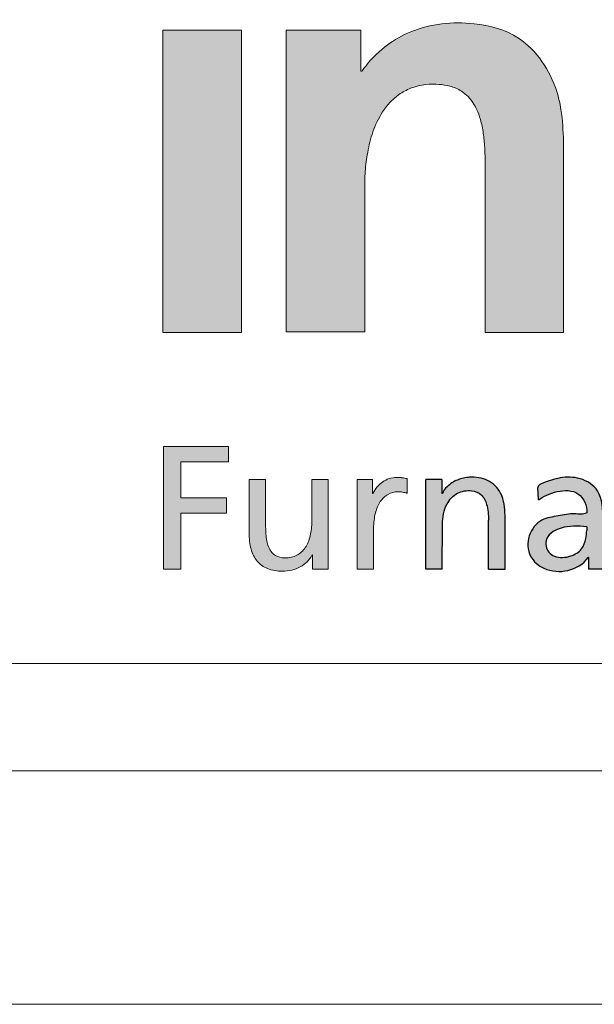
# Model space of a CAD drawing. Header units: millimetres. Extents: x 0 to 1005, y 0 to 424.
# Tile 3 of 14: x 403 to 416, y 0 to 22. Entities that reach past the tile are written whole.
import ezdxf

# ---------------------------------------------------------------- set-up
doc = ezdxf.new("R2010")
doc.units = ezdxf.units.MM
doc.header["$LTSCALE"] = 0.25
doc.layers.add('FORMAT', color=7, linetype='Continuous')

# ---------------------------------------------------------------- blocks, each defined once
blk = doc.blocks.new('cajetin')
at = {"color": 7, "linetype": 'Continuous', "lineweight": 18}
for p, q in [((853.5, 7.5), (7.5, 7.5)), ((861, 0), (0, 0))]:
    blk.add_line(p, q, dxfattribs=at)
blk = doc.blocks.new('LOGO_sombreado')
at = {"linetype": 'Continuous'}
h = blk.add_hatch(color=7, dxfattribs=at)
edge = h.paths.add_edge_path(flags=0)
edge.add_line((6.332, 7.108), (8.019, 7.108))
edge.add_line((8.019, 7.108), (8.019, 10.269))
edge.add_spline(control_points=[(8.019, 10.269), (8.019, 10.295), (8.02, 10.385), (8.031, 10.613), (8.076, 10.964), (8.182, 11.4), (8.354, 11.77), (8.558, 12.031), (8.76, 12.206), (9.011, 12.341), (9.31, 12.411), (9.596, 12.416), (9.859, 12.375), (10.128, 12.261), (10.314, 12.067), (10.432, 11.851), (10.51, 11.636), (10.565, 11.361), (10.591, 11.074), (10.599, 10.796), (10.599, 10.621), (10.599, 10.529)], knot_values=[0, 0, 0, 0, 0.014108, 0.050137, 0.12665, 0.210017, 0.297932, 0.350316, 0.392835, 0.445136, 0.506872, 0.560743, 0.603219, 0.653697, 0.720022, 0.747327, 0.789984, 0.846083, 0.902618, 0.949361, 1, 1, 1, 1], weights=[1, 1, 1, 1, 1, 1, 1, 1, 1, 1, 1, 1, 1, 1, 1, 1, 1, 1, 1, 1, 1, 1], degree=3, periodic=0)
edge.add_line((10.599, 10.529), (10.599, 7.09))
edge.add_line((10.599, 7.09), (12.28, 7.09))
edge.add_line((12.28, 7.09), (12.28, 11.178))
edge.add_spline(control_points=[(12.28, 11.178), (12.27, 11.411), (12.255, 11.775), (12.069, 12.584), (11.505, 13.452), (10.243, 13.792), (9.032, 13.667), (8.263, 13.102), (7.995, 12.74), (7.955, 12.686)], knot_values=[4, 4, 4, 4, 4.111727, 4.175295, 4.401008, 4.562165, 4.782362, 4.967907, 5, 5, 5, 5], weights=[1, 1, 1, 1, 1, 1, 1, 1, 1, 1], degree=3, periodic=0)
edge.add_line((7.955, 12.686), (7.933, 12.686))
edge.add_line((7.933, 12.686), (7.933, 13.567))
edge.add_line((7.933, 13.567), (6.332, 13.567))
edge.add_line((6.332, 13.567), (6.332, 7.108))
for points in [[(5.379, 13.567), (3.691, 13.567), (3.691, 7.09), (5.379, 7.09)], [(4.078, 4.32), (5.1, 4.32), (5.1, 4.651), (3.702, 4.651), (3.702, 2.023), (4.078, 2.023), (4.078, 3.22), (5.054, 3.22), (5.054, 3.551), (4.078, 3.551)], [(4.078, 4.32), (5.1, 4.32), (5.1, 4.651), (3.702, 4.651), (3.702, 2.023), (4.078, 2.023), (4.078, 3.22), (5.054, 3.22), (5.054, 3.551), (4.078, 3.551)]]:
    blk.add_hatch(color=7, dxfattribs=at).paths.add_polyline_path(points, flags=0)
h = blk.add_hatch(color=7, dxfattribs=at)
edge = h.paths.add_edge_path(flags=0)
edge.add_line((9.328, 2.026), (9.328, 3.946))
edge.add_line((9.328, 3.946), (9.67, 3.946))
edge.add_line((9.67, 3.946), (9.67, 3.641))
edge.add_line((9.67, 3.641), (9.678, 3.641))
edge.add_spline(control_points=[(9.678, 3.641), (9.704, 3.696), (9.793, 3.817), (10, 3.948), (10.305, 4.01), (10.669, 3.967), (10.997, 3.643), (11.021, 3.332), (11.026, 3.17)], knot_values=[0, 0, 0, 0, 0.090993, 0.223661, 0.358303, 0.55535, 0.750586, 1, 1, 1, 1], weights=[1, 1, 1, 1, 1, 1, 1, 1, 1], degree=3, periodic=0)
edge.add_line((11.026, 3.17), (11.026, 2.026))
edge.add_line((11.026, 2.026), (10.672, 2.026))
edge.add_line((10.672, 2.026), (10.672, 3.075))
edge.add_spline(control_points=[(10.672, 3.075), (10.669, 3.188), (10.66, 3.379), (10.536, 3.635), (10.28, 3.729), (9.984, 3.677), (9.726, 3.396), (9.691, 3.133), (9.683, 2.986)], knot_values=[0, 0, 0, 0, 0.181683, 0.307789, 0.426651, 0.591078, 0.760733, 1, 1, 1, 1], weights=[1, 1, 1, 1, 1, 1, 1, 1, 1], degree=3, periodic=0)
edge.add_line((9.683, 2.986), (9.681, 2.026))
edge.add_line((9.681, 2.026), (9.328, 2.026))
h = blk.add_hatch(color=7, dxfattribs=at)
edge = h.paths.add_edge_path(flags=0)
edge.add_spline(control_points=[(5.713, 2.196), (5.772, 2.125), (5.847, 2.071), (5.937, 2.034)], knot_values=[55, 55, 55, 55, 56, 56, 56, 56], weights=[1, 1, 1, 1], degree=3, periodic=0)
edge.add_spline(control_points=[(5.937, 2.034), (6.028, 1.997), (6.135, 1.977), (6.259, 1.977)], knot_values=[56, 56, 56, 56, 57, 57, 57, 57], weights=[1, 1, 1, 1], degree=3, periodic=0)
edge.add_arc((6.259, 2.796), 0.818, 269.9868, 283.8904)
edge.add_spline(control_points=[(6.456, 2.001), (6.519, 2.017), (6.58, 2.04), (6.635, 2.071)], knot_values=[0, 0, 0, 0, 1, 1, 1, 1], weights=[1, 1, 1, 1], degree=3, periodic=0)
edge.add_spline(control_points=[(6.635, 2.071), (6.69, 2.101), (6.741, 2.137), (6.784, 2.181)], knot_values=[1, 1, 1, 1, 2, 2, 2, 2], weights=[1, 1, 1, 1], degree=3, periodic=0)
edge.add_spline(control_points=[(6.784, 2.181), (6.827, 2.224), (6.863, 2.273), (6.889, 2.328)], knot_values=[2, 2, 2, 2, 3, 3, 3, 3], weights=[1, 1, 1, 1], degree=3, periodic=0)
edge.add_line((6.889, 2.328), (6.896, 2.328))
edge.add_line((6.896, 2.328), (6.896, 2.023))
edge.add_line((6.896, 2.023), (7.067, 2.023))
edge.add_line((7.067, 2.023), (7.238, 2.023))
edge.add_line((7.238, 2.023), (7.238, 2.263))
edge.add_line((7.238, 2.263), (7.238, 3.943))
edge.add_line((7.238, 3.943), (6.885, 3.943))
edge.add_line((6.885, 3.943), (6.885, 3.721))
edge.add_spline(control_points=[(6.885, 3.721), (6.885, 3.647), (6.885, 3.573), (6.885, 3.499), (6.885, 3.35), (6.885, 3.202), (6.885, 3.054), (6.885, 2.937), (6.873, 2.829), (6.85, 2.734)], knot_values=[30, 30, 30, 30, 31, 31, 31, 33, 33, 33, 34, 34, 34, 34], weights=[1, 1, 1, 1, 1, 1, 1, 1, 1, 1], degree=3, periodic=0)
edge.add_spline(control_points=[(6.85, 2.734), (6.827, 2.637), (6.792, 2.553), (6.696, 2.414), (6.636, 2.359), (6.562, 2.321)], knot_values=[34, 34, 34, 34, 35, 35, 36, 36, 36, 36], weights=[1, 1, 1, 1, 1, 1], degree=3, periodic=0)
edge.add_spline(control_points=[(6.562, 2.321), (6.489, 2.284), (6.402, 2.263), (6.301, 2.263)], knot_values=[36, 36, 36, 36, 37, 37, 37, 37], weights=[1, 1, 1, 1], degree=3, periodic=0)
edge.add_spline(control_points=[(6.301, 2.263), (6.224, 2.268), (6.16, 2.285), (6.107, 2.315)], knot_values=[37, 37, 37, 37, 38, 38, 38, 38], weights=[1, 1, 1, 1], degree=3, periodic=0)
edge.add_spline(control_points=[(6.107, 2.315), (6.054, 2.345), (6.013, 2.388), (5.982, 2.445)], knot_values=[38, 38, 38, 38, 39, 39, 39, 39], weights=[1, 1, 1, 1], degree=3, periodic=0)
edge.add_spline(control_points=[(5.982, 2.445), (5.95, 2.501), (5.928, 2.571), (5.914, 2.655)], knot_values=[39, 39, 39, 39, 40, 40, 40, 40], weights=[1, 1, 1, 1], degree=3, periodic=0)
edge.add_spline(control_points=[(5.914, 2.655), (5.9, 2.739), (5.894, 2.837), (5.894, 2.949), (5.894, 3.115), (5.894, 3.28), (5.894, 3.446), (5.894, 3.529), (5.894, 3.612), (5.894, 3.695), (5.894, 3.777), (5.894, 3.86), (5.894, 3.943)], knot_values=[40, 40, 40, 40, 41, 41, 41, 43, 43, 43, 44, 44, 44, 45, 45, 45, 45], weights=[1, 1, 1, 1, 1, 1, 1, 1, 1, 1, 1, 1, 1], degree=3, periodic=0)
edge.add_line((5.894, 3.943), (5.54, 3.943))
edge.add_spline(control_points=[(5.54, 3.943), (5.54, 3.848), (5.54, 3.753), (5.54, 3.658), (5.54, 3.563), (5.54, 3.468), (5.54, 3.372), (5.54, 3.182), (5.54, 2.992), (5.54, 2.802), (5.54, 2.673), (5.554, 2.557), (5.583, 2.455)], knot_values=[49, 49, 49, 49, 50, 50, 50, 51, 51, 51, 53, 53, 53, 54, 54, 54, 54], weights=[1, 1, 1, 1, 1, 1, 1, 1, 1, 1, 1, 1, 1], degree=3, periodic=0)
edge.add_spline(control_points=[(5.583, 2.455), (5.611, 2.354), (5.655, 2.267), (5.713, 2.196)], knot_values=[54, 54, 54, 54, 55, 55, 55, 55], weights=[1, 1, 1, 1], degree=3, periodic=0)
h = blk.add_hatch(color=7, dxfattribs=at)
edge = h.paths.add_edge_path(flags=0)
edge.add_line((8.928, 3.962), (8.875, 3.972))
edge.add_spline(control_points=[(8.875, 3.972), (8.858, 3.975), (8.841, 3.978), (8.823, 3.98)], knot_values=[22.132418, 22.132418, 22.132418, 22.132418, 23.132418, 23.132418, 23.132418, 23.132418], weights=[1, 1, 1, 1], degree=3, periodic=0)
edge.add_arc((8.709, 3.1), 0.888, 82.6219, 86.3614)
edge.add_spline(control_points=[(8.765, 3.986), (8.745, 3.987), (8.722, 3.988), (8.695, 3.988), (8.644, 3.988), (8.593, 3.979), (8.544, 3.963)], knot_values=[0.065266, 0.065266, 0.065266, 0.065266, 1.065266, 1.065266, 1.065266, 2.065266, 2.065266, 2.065266, 2.065266], weights=[1, 1, 1, 1, 1, 1, 1], degree=3, periodic=0)
edge.add_spline(control_points=[(8.544, 3.963), (8.495, 3.946), (8.448, 3.922), (8.404, 3.892)], knot_values=[2.065266, 2.065266, 2.065266, 2.065266, 3.065266, 3.065266, 3.065266, 3.065266], weights=[1, 1, 1, 1], degree=3, periodic=0)
edge.add_spline(control_points=[(8.404, 3.892), (8.36, 3.861), (8.319, 3.825), (8.283, 3.783)], knot_values=[3.065266, 3.065266, 3.065266, 3.065266, 4.065266, 4.065266, 4.065266, 4.065266], weights=[1, 1, 1, 1], degree=3, periodic=0)
edge.add_spline(control_points=[(8.283, 3.783), (8.248, 3.742), (8.218, 3.695), (8.194, 3.646)], knot_values=[4.065266, 4.065266, 4.065266, 4.065266, 5.065266, 5.065266, 5.065266, 5.065266], weights=[1, 1, 1, 1], degree=3, periodic=0)
edge.add_line((8.194, 3.646), (8.187, 3.646))
edge.add_line((8.187, 3.646), (8.187, 3.943))
edge.add_line((8.187, 3.943), (8.021, 3.943))
edge.add_line((8.021, 3.943), (7.856, 3.943))
edge.add_line((7.856, 3.943), (7.856, 3.703))
edge.add_line((7.856, 3.703), (7.856, 2.023))
edge.add_line((7.856, 2.023), (8.209, 2.023))
edge.add_spline(control_points=[(8.209, 2.023), (8.209, 2.314), (8.209, 2.605), (8.209, 2.896), (8.209, 3.017), (8.222, 3.126), (8.247, 3.222)], knot_values=[12.065266, 12.065266, 12.065266, 12.065266, 13.065266, 13.065266, 13.065266, 14.065266, 14.065266, 14.065266, 14.065266], weights=[1, 1, 1, 1, 1, 1, 1], degree=3, periodic=0)
edge.add_spline(control_points=[(8.247, 3.222), (8.271, 3.318), (8.307, 3.401), (8.352, 3.469)], knot_values=[14.065266, 14.065266, 14.065266, 14.065266, 15.065266, 15.065266, 15.065266, 15.065266], weights=[1, 1, 1, 1], degree=3, periodic=0)
edge.add_spline(control_points=[(8.352, 3.469), (8.398, 3.537), (8.454, 3.589), (8.518, 3.625)], knot_values=[15.065266, 15.065266, 15.065266, 15.065266, 16.065266, 16.065266, 16.065266, 16.065266], weights=[1, 1, 1, 1], degree=3, periodic=0)
edge.add_spline(control_points=[(8.518, 3.625), (8.582, 3.661), (8.654, 3.68), (8.733, 3.68)], knot_values=[16.065266, 16.065266, 16.065266, 16.065266, 17.065266, 17.065266, 17.065266, 17.065266], weights=[1, 1, 1, 1], degree=3, periodic=0)
edge.add_arc((8.733, 2.982), 0.698, 86.1548, 90.0023, ccw=False)
edge.add_spline(control_points=[(8.78, 3.678), (8.796, 3.677), (8.813, 3.675), (8.829, 3.673)], knot_values=[17.132418, 17.132418, 17.132418, 17.132418, 18.132418, 18.132418, 18.132418, 18.132418], weights=[1, 1, 1, 1], degree=3, periodic=0)
edge.add_spline(control_points=[(8.829, 3.673), (8.846, 3.67), (8.863, 3.667), (8.879, 3.662)], knot_values=[18.132418, 18.132418, 18.132418, 18.132418, 19.132418, 19.132418, 19.132418, 19.132418], weights=[1, 1, 1, 1], degree=3, periodic=0)
edge.add_spline(control_points=[(8.879, 3.662), (8.896, 3.658), (8.912, 3.652), (8.928, 3.646)], knot_values=[19.132418, 19.132418, 19.132418, 19.132418, 20.132418, 20.132418, 20.132418, 20.132418], weights=[1, 1, 1, 1], degree=3, periodic=0)
edge.add_line((8.928, 3.646), (8.928, 3.962))
h = blk.add_hatch(color=7, dxfattribs=at)
edge = h.paths.add_edge_path(flags=0)
edge.add_spline(control_points=[(12.776, 3.232), (12.697, 3.183), (12.484, 3.232), (12.167, 3.156), (11.773, 3.111), (11.49, 2.752), (11.514, 2.287), (12.023, 1.86), (12.597, 1.99), (12.807, 2.27)], knot_values=[0, 0, 0, 0, 0.079966, 0.190057, 0.300094, 0.432511, 0.566689, 0.684622, 1, 1, 1, 1], weights=[1, 1, 1, 1, 1, 1, 1, 1, 1, 1], degree=3, periodic=0)
edge.add_spline(control_points=[(12.807, 2.27), (12.817, 2.296), (12.814, 2.27)], knot_values=[0, 0, 0, 1, 1, 1], weights=[1, 1, 1], degree=2, periodic=0)
edge.add_line((12.814, 2.27), (12.814, 2.023))
edge.add_line((12.814, 2.023), (13.139, 2.023))
edge.add_line((13.139, 2.023), (13.128, 3.106))
edge.add_spline(control_points=[(13.128, 3.106), (13.12, 3.292), (13.119, 3.706), (12.65, 4), (12.214, 4.002), (11.911, 3.898), (11.743, 3.828), (11.727, 3.77)], knot_values=[0, 0, 0, 0, 0.300445, 0.525135, 0.737289, 0.925487, 1, 1, 1, 1], weights=[1, 1, 1, 1, 1, 1, 1, 1], degree=3, periodic=0)
edge.add_line((11.727, 3.77), (11.744, 3.507))
edge.add_spline(control_points=[(11.744, 3.507), (11.927, 3.643), (12.567, 3.881), (12.789, 3.381), (12.776, 3.232)], knot_values=[0, 0, 0, 0, 0.658996, 1, 1, 1, 1], weights=[1, 1, 1, 1, 1], degree=3, periodic=0)
edge = h.paths.add_edge_path(flags=0)
edge.add_spline(control_points=[(12.776, 2.849), (12.772, 2.793), (12.762, 2.658), (12.682, 2.43), (12.419, 2.275), (12.142, 2.255), (11.913, 2.398), (11.87, 2.662), (12.044, 2.834), (12.252, 2.921), (12.499, 2.953), (12.683, 2.938), (12.776, 2.931)], knot_values=[0, 0, 0, 0, 0.068904, 0.168815, 0.283862, 0.42722, 0.488917, 0.605379, 0.695962, 0.771545, 0.884045, 1, 1, 1, 1], weights=[1, 1, 1, 1, 1, 1, 1, 1, 1, 1, 1, 1, 1], degree=3, periodic=0)
edge.add_line((12.776, 2.931), (12.776, 2.849))
at = {"color": 7, "linetype": 'Continuous', "lineweight": 18}
for p, q in [((3.691, 7.09), (3.691, 13.567)), ((3.691, 13.567), (5.379, 13.567)), ((5.379, 13.567), (5.379, 7.09)), ((5.379, 7.09), (3.691, 7.09)), ((3.702, 2.023), (3.702, 4.651)), ((3.702, 4.651), (5.1, 4.651)), ((3.702, 2.023), (3.702, 4.651)), ((5.1, 4.651), (5.1, 4.32)), ((4.078, 4.32), (4.078, 3.551)), ((5.1, 4.32), (4.078, 4.32)), ((4.078, 3.551), (5.054, 3.551)), ((5.054, 3.551), (5.054, 3.22)), ((5.054, 3.22), (4.078, 3.22)), ((4.078, 3.22), (4.078, 2.023)), ((4.078, 2.023), (3.702, 2.023)), ((0, 0), (72.5, 0))]:
    blk.add_line(p, q, dxfattribs=at)
blk.add_arc((6.259, 2.796), 0.818, 269.9868, 283.8904, dxfattribs=at)
at = {"color": 8, "linetype": 'Continuous', "lineweight": 0}
for points, knots in [([(12.28, 11.178), (12.27, 11.411), (12.255, 11.775), (12.069, 12.584), (11.505, 13.452), (10.243, 13.792), (9.032, 13.667), (8.263, 13.102), (7.995, 12.74), (7.955, 12.686)], [4, 4, 4, 4, 4.111727, 4.175295, 4.401008, 4.562165, 4.782362, 4.967907, 5, 5, 5, 5]), ([(8.019, 10.269), (8.019, 10.295), (8.02, 10.385), (8.031, 10.613), (8.076, 10.964), (8.182, 11.4), (8.354, 11.77), (8.558, 12.031), (8.76, 12.206), (9.011, 12.341), (9.31, 12.411), (9.596, 12.416), (9.859, 12.375), (10.128, 12.261), (10.314, 12.067), (10.432, 11.851), (10.51, 11.636), (10.565, 11.361), (10.591, 11.074), (10.599, 10.796), (10.599, 10.621), (10.599, 10.529)], [0, 0, 0, 0, 0.014108, 0.050137, 0.12665, 0.210017, 0.297932, 0.350316, 0.392835, 0.445136, 0.506872, 0.560743, 0.603219, 0.653697, 0.720022, 0.747327, 0.789984, 0.846083, 0.902618, 0.949361, 1, 1, 1, 1]), ([(5.894, 3.943), (5.864, 3.943), (5.835, 3.943), (5.805, 3.943), (5.746, 3.943), (5.688, 3.943), (5.629, 3.943), (5.599, 3.943), (5.57, 3.943), (5.54, 3.943)], [45, 45, 45, 45, 46, 46, 46, 48, 48, 48, 49, 49, 49, 49]), ([(5.54, 3.943), (5.54, 3.848), (5.54, 3.753), (5.54, 3.658), (5.54, 3.563), (5.54, 3.468), (5.54, 3.372), (5.54, 3.182), (5.54, 2.992), (5.54, 2.802), (5.54, 2.673), (5.554, 2.557), (5.583, 2.455)], [49, 49, 49, 49, 50, 50, 50, 51, 51, 51, 53, 53, 53, 54, 54, 54, 54]), ([(5.914, 2.655), (5.9, 2.739), (5.894, 2.837), (5.894, 2.949), (5.894, 3.115), (5.894, 3.28), (5.894, 3.446), (5.894, 3.529), (5.894, 3.612), (5.894, 3.695), (5.894, 3.777), (5.894, 3.86), (5.894, 3.943)], [40, 40, 40, 40, 41, 41, 41, 43, 43, 43, 44, 44, 44, 45, 45, 45, 45]), ([(7.238, 3.943), (7.209, 3.943), (7.179, 3.943), (7.15, 3.943), (7.091, 3.943), (7.032, 3.943), (6.973, 3.943), (6.944, 3.943), (6.914, 3.943), (6.885, 3.943)], [25, 25, 25, 25, 26, 26, 26, 28, 28, 28, 29, 29, 29, 29]), ([(7.238, 2.263), (7.238, 2.318), (7.238, 2.373), (7.238, 2.428), (7.238, 2.533), (7.238, 2.638), (7.238, 2.743), (7.238, 2.823), (7.238, 2.903), (7.238, 2.983), (7.238, 3.143), (7.238, 3.303), (7.238, 3.463), (7.238, 3.623), (7.238, 3.783), (7.238, 3.943)], [20, 20, 20, 20, 21, 21, 21, 22, 22, 22, 23, 23, 23, 24, 24, 24, 25, 25, 25, 25]), ([(8.765, 3.986), (8.745, 3.987), (8.722, 3.988), (8.695, 3.988), (8.644, 3.988), (8.593, 3.979), (8.544, 3.963)], [0.065266, 0.065266, 0.065266, 0.065266, 1.065266, 1.065266, 1.065266, 2.065266, 2.065266, 2.065266, 2.065266]), ([(6.885, 3.721), (6.885, 3.647), (6.885, 3.573), (6.885, 3.499), (6.885, 3.35), (6.885, 3.202), (6.885, 3.054), (6.885, 2.937), (6.873, 2.829), (6.85, 2.734)], [30, 30, 30, 30, 31, 31, 31, 33, 33, 33, 34, 34, 34, 34]), ([(8.209, 2.023), (8.209, 2.314), (8.209, 2.605), (8.209, 2.896), (8.209, 3.017), (8.222, 3.126), (8.247, 3.222)], [12.065266, 12.065266, 12.065266, 12.065266, 13.065266, 13.065266, 13.065266, 14.065266, 14.065266, 14.065266, 14.065266]), ([(6.85, 2.734), (6.827, 2.637), (6.792, 2.553), (6.696, 2.414), (6.636, 2.359), (6.562, 2.321)], [34, 34, 34, 34, 35, 35, 36, 36, 36, 36]), ([(6.889, 2.328), (6.89, 2.328), (6.892, 2.328), (6.893, 2.328), (6.894, 2.328), (6.894, 2.328), (6.894, 2.328), (6.894, 2.328), (6.895, 2.328), (6.895, 2.328), (6.895, 2.328), (6.895, 2.328), (6.895, 2.328), (6.896, 2.328), (6.896, 2.328), (6.896, 2.328)], [3, 3, 3, 3, 4, 4, 4, 5, 5, 5, 6, 6, 6, 7, 7, 7, 8, 8, 8, 8]), ([(6.896, 2.328), (6.896, 2.302), (6.896, 2.277), (6.896, 2.251), (6.896, 2.226), (6.896, 2.201), (6.896, 2.175), (6.896, 2.15), (6.896, 2.124), (6.896, 2.099), (6.896, 2.095), (6.896, 2.091), (6.896, 2.087), (6.896, 2.078), (6.896, 2.07), (6.896, 2.061), (6.896, 2.056), (6.896, 2.051), (6.896, 2.047), (6.896, 2.043), (6.896, 2.039), (6.896, 2.035), (6.896, 2.031), (6.896, 2.027), (6.896, 2.023)], [8, 8, 8, 8, 9, 9, 9, 10, 10, 10, 12, 12, 12, 13, 13, 13, 14, 14, 14, 15, 15, 15, 16, 16, 16, 17, 17, 17, 17])]:
    blk.add_open_spline(points, degree=3, knots=knots, dxfattribs=at)
for points in [[(7.933, 13.567), (7.399, 13.567), (6.865, 13.567), (6.332, 13.567)], [(6.332, 13.567), (6.332, 11.414), (6.332, 9.261), (6.332, 7.108)], [(7.933, 12.686), (7.933, 12.98), (7.933, 13.273), (7.933, 13.567)], [(7.955, 12.686), (7.948, 12.686), (7.94, 12.686), (7.933, 12.686)], [(12.28, 7.09), (12.28, 8.453), (12.28, 9.815), (12.28, 11.178)], [(10.599, 10.529), (10.599, 9.383), (10.599, 8.236), (10.599, 7.09)], [(8.019, 7.108), (8.019, 8.161), (8.019, 9.215), (8.019, 10.269)], [(6.332, 7.108), (6.894, 7.108), (7.457, 7.108), (8.019, 7.108)], [(10.599, 7.09), (11.16, 7.09), (11.72, 7.09), (12.28, 7.09)], [(6.885, 3.943), (6.885, 3.869), (6.885, 3.795), (6.885, 3.721)], [(8.021, 3.943), (7.966, 3.943), (7.911, 3.943), (7.856, 3.943)], [(7.856, 3.943), (7.856, 3.863), (7.856, 3.783), (7.856, 3.703)], [(8.187, 3.943), (8.132, 3.943), (8.077, 3.943), (8.021, 3.943)], [(8.187, 3.646), (8.187, 3.745), (8.187, 3.844), (8.187, 3.943)], [(8.404, 3.892), (8.36, 3.861), (8.319, 3.825), (8.283, 3.783)], [(8.544, 3.963), (8.495, 3.946), (8.448, 3.922), (8.404, 3.892)], [(8.875, 3.972), (8.858, 3.975), (8.841, 3.978), (8.823, 3.98)], [(8.928, 3.962), (8.911, 3.965), (8.893, 3.969), (8.875, 3.972)], [(8.928, 3.646), (8.928, 3.751), (8.928, 3.856), (8.928, 3.962)], [(7.856, 3.703), (7.856, 3.143), (7.856, 2.583), (7.856, 2.023)], [(8.194, 3.646), (8.192, 3.646), (8.189, 3.646), (8.187, 3.646)], [(8.283, 3.783), (8.248, 3.742), (8.218, 3.695), (8.194, 3.646)], [(8.352, 3.469), (8.398, 3.537), (8.454, 3.589), (8.518, 3.625)], [(8.518, 3.625), (8.582, 3.661), (8.654, 3.68), (8.733, 3.68)], [(8.78, 3.678), (8.796, 3.677), (8.813, 3.675), (8.829, 3.673)], [(8.829, 3.673), (8.846, 3.67), (8.863, 3.667), (8.879, 3.662)], [(8.879, 3.662), (8.896, 3.658), (8.912, 3.652), (8.928, 3.646)], [(8.247, 3.222), (8.271, 3.318), (8.307, 3.401), (8.352, 3.469)], [(5.982, 2.445), (5.95, 2.501), (5.928, 2.571), (5.914, 2.655)], [(5.583, 2.455), (5.611, 2.354), (5.655, 2.267), (5.713, 2.196)], [(6.107, 2.315), (6.054, 2.345), (6.013, 2.388), (5.982, 2.445)], [(6.562, 2.321), (6.489, 2.284), (6.402, 2.263), (6.301, 2.263)], [(6.784, 2.181), (6.827, 2.224), (6.863, 2.273), (6.889, 2.328)], [(5.713, 2.196), (5.772, 2.125), (5.847, 2.071), (5.937, 2.034)], [(6.301, 2.263), (6.224, 2.268), (6.16, 2.285), (6.107, 2.315)], [(6.635, 2.071), (6.69, 2.101), (6.741, 2.137), (6.784, 2.181)], [(7.238, 2.023), (7.238, 2.103), (7.238, 2.183), (7.238, 2.263)], [(5.937, 2.034), (6.028, 1.997), (6.135, 1.977), (6.259, 1.977)], [(6.456, 2.001), (6.519, 2.017), (6.58, 2.04), (6.635, 2.071)], [(6.896, 2.023), (6.953, 2.023), (7.01, 2.023), (7.067, 2.023)], [(7.067, 2.023), (7.124, 2.023), (7.181, 2.023), (7.238, 2.023)], [(7.856, 2.023), (7.974, 2.023), (8.092, 2.023), (8.209, 2.023)]]:
    blk.add_open_spline(points, degree=3, dxfattribs=at)
for points, weights in [([(8.823, 3.98), (8.804, 3.983), (8.785, 3.985), (8.765, 3.986)], [1, 0.999645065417, 0.999645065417, 1]), ([(8.733, 3.68), (8.749, 3.68), (8.764, 3.679), (8.78, 3.678)], [1, 0.99962425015, 0.99962425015, 1])]:
    blk.add_rational_spline(points, weights, degree=3, dxfattribs=at)
at = {"color": 7, "linetype": 'Continuous', "lineweight": 0}
blk.add_open_spline([(12.807, 2.27), (12.817, 2.296), (12.814, 2.27)], degree=2, dxfattribs=at)
at = {"layer": 'FORMAT', "color": 7}
for p, q in [((9.67, 3.946), (9.328, 3.946)), ((9.328, 2.026), (9.328, 3.946)), ((9.67, 3.946), (9.67, 3.641)), ((9.678, 3.641), (9.67, 3.641)), ((11.744, 3.507), (11.727, 3.77)), ((11.026, 2.026), (11.026, 3.17)), ((9.681, 2.026), (9.683, 2.986)), ((10.672, 2.026), (10.672, 3.075)), ((12.776, 2.931), (12.776, 2.849)), ((12.814, 2.27), (12.814, 2.023)), ((9.681, 2.026), (9.328, 2.026)), ((10.672, 2.026), (11.026, 2.026)), ((13.139, 2.023), (12.814, 2.023))]:
    blk.add_line(p, q, dxfattribs=at)
for points, knots in [([(11.026, 3.17), (11.021, 3.332), (10.997, 3.643), (10.669, 3.967), (10.305, 4.01), (10, 3.948), (9.793, 3.817), (9.704, 3.696), (9.678, 3.641)], [0, 0, 0, 0, 0.249414, 0.44465, 0.641697, 0.776339, 0.909007, 1, 1, 1, 1]), ([(13.128, 3.106), (13.12, 3.292), (13.119, 3.706), (12.65, 4), (12.214, 4.002), (11.911, 3.898), (11.743, 3.828), (11.727, 3.77)], [0, 0, 0, 0, 0.300445, 0.525135, 0.737289, 0.925487, 1, 1, 1, 1]), ([(11.744, 3.507), (11.927, 3.643), (12.567, 3.881), (12.789, 3.381), (12.776, 3.232)], [0, 0, 0, 0, 0.658996, 1, 1, 1, 1]), ([(9.683, 2.986), (9.691, 3.133), (9.726, 3.396), (9.984, 3.677), (10.28, 3.729), (10.536, 3.635), (10.66, 3.379), (10.669, 3.188), (10.672, 3.075)], [0, 0, 0, 0, 0.239267, 0.408922, 0.573349, 0.692211, 0.818317, 1, 1, 1, 1]), ([(12.776, 3.232), (12.697, 3.183), (12.484, 3.232), (12.167, 3.156), (11.773, 3.111), (11.49, 2.752), (11.514, 2.287), (12.023, 1.86), (12.597, 1.99), (12.807, 2.27)], [0, 0, 0, 0, 0.079966, 0.190057, 0.300094, 0.432511, 0.566689, 0.684622, 1, 1, 1, 1]), ([(12.776, 2.931), (12.683, 2.938), (12.499, 2.953), (12.252, 2.921), (12.044, 2.834), (11.87, 2.662), (11.913, 2.398), (12.142, 2.255), (12.419, 2.275), (12.682, 2.43), (12.762, 2.658), (12.772, 2.793), (12.776, 2.849)], [0, 0, 0, 0, 0.115955, 0.228455, 0.304038, 0.394621, 0.511083, 0.57278, 0.716138, 0.831185, 0.931096, 1, 1, 1, 1])]:
    blk.add_open_spline(points, degree=3, knots=knots, dxfattribs=at)

msp = doc.modelspace()

# ---------------------------------------------------------------- linework, layer by layer
at = {"color": 7, "linetype": 'Continuous', "lineweight": 18}
msp.add_line((402.554, 5.174), (588.826, 5.174), dxfattribs=at)

# ---------------------------------------------------------------- block references
at = {"xscale": 0.689895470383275, "yscale": 0.689895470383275, "zscale": 0.689895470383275}
msp.add_blockref('cajetin', (0, 0), dxfattribs=at)
at = {"color": 7, "linetype": 'Continuous', "xscale": 1.034843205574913, "yscale": 1.034843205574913, "zscale": 1.034843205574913}
msp.add_blockref('LOGO_sombreado', (402.564, 7.552), dxfattribs=at)

doc.saveas('drawing.dxf')
